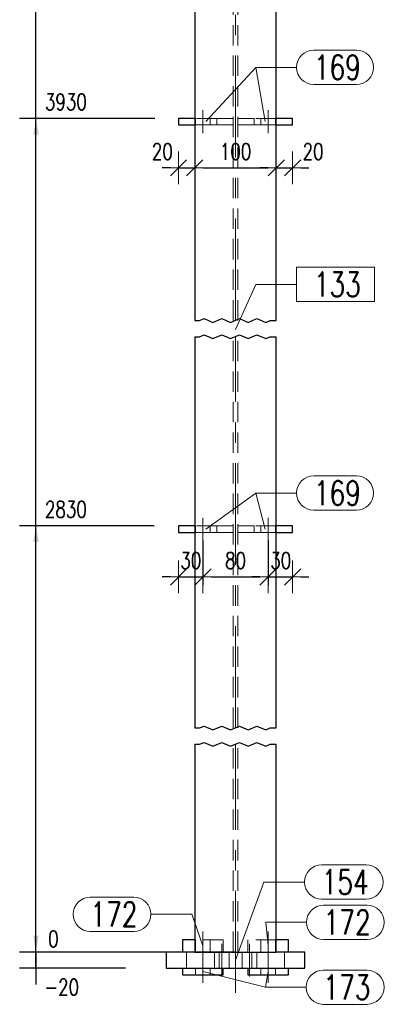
# Model space of a CAD drawing. Header units: millimetres. Extents: x -174 to 432, y 15234 to 15730.
# Tile 3 of 24: x -61 to -16, y 15361 to 15482. Entities that reach past the tile are written whole.
import ezdxf

# ---------------------------------------------------------------- set-up
doc = ezdxf.new("R2010")
doc.units = ezdxf.units.MM
doc.header["$LTSCALE"] = 10
doc.linetypes.add('HIDDEN', pattern=[0.375, 0.25, -0.125])
doc.linetypes.add('MITTE', pattern=[2, 1.25, -0.25, 0.25, -0.25])
doc.layers.get('Defpoints').update_dxf_attribs({"color": 1})
for name, color, linetype, lineweight in [('PS_DIM', 4, 'Continuous', 13), ('PS_Hidden', 2, 'HIDDEN', 9), ('PS_Mid', 5, 'MITTE', 15), ('PS_Pos', 1, 'Continuous', 15), ('PS_Shape', 161, 'Continuous', 30), ('PS_SOLID', 7, 'Continuous', 30)]:
    doc.layers.add(name, color=color, linetype=linetype, lineweight=lineweight)
doc.styles.add('simplex', font='simplex.shx', dxfattribs={"width": 0.75})
doc.dimstyles.new('1_10_GŁ_DS1-LS10', dxfattribs={"dimtxt": 2, "dimasz": 2, "dimexe": 2, "dimexo": 5, "dimgap": 1, "dimtad": 1, "dimjust": 4, "dimdec": 0, "dimlfac": 10, "dimtxsty": 'simplex', "dimblk1": 'NONE', "dimsah": 1, "dimcen": 2, "dimclrd": 256, "dimclre": 256, "dimclrt": 3, "dimadec": 1, "dimazin": 0, "dimtfac": 1, "dimtdec": 0, "dimtmove": 2, "dimatfit": 3, "dimfxl": 1, "dimarcsym": 0})
doc.dimstyles.new('1_10_PRZ', dxfattribs={"dimtxt": 2, "dimasz": 1, "dimexe": 2, "dimexo": 5, "dimgap": 1, "dimtad": 1, "dimdec": 0, "dimlfac": 10, "dimtxsty": 'simplex', "dimblk": 'dimznak', "dimcen": 2, "dimse1": 1, "dimse2": 1, "dimclrt": 3, "dimadec": 1, "dimazin": 0, "dimtfac": 1, "dimtdec": 0, "dimtix": 1, "dimtmove": 2, "dimatfit": 3, "dimldrblk": 'dim-grot', "dimfxl": 1, "dimarcsym": 0})
doc.dimstyles.new('1_10_SC', dxfattribs={"dimtxt": 2, "dimasz": 1, "dimexe": 1, "dimexo": 1, "dimgap": 1, "dimtad": 1, "dimdec": 0, "dimlfac": 10, "dimtxsty": 'simplex', "dimblk": 'dimznak', "dimcen": 2, "dimclrd": 256, "dimclre": 256, "dimclrt": 3, "dimadec": 1, "dimazin": 0, "dimtfac": 1, "dimtdec": 0, "dimtix": 1, "dimtmove": 2, "dimatfit": 3, "dimldrblk": 'dim-grot', "dimfxl": 1, "dimarcsym": 0})

# ---------------------------------------------------------------- blocks, each defined once
blk = doc.blocks.new('*D19')
at = {"layer": 'Defpoints', "color": 0, "transparency": 16777216}
for p in [(-58.72, 15367.13), (-29.22, 15367.13), (-42.72, 15365.13)]:
    blk.add_point(p, dxfattribs=at)
at = {"layer": 'PS_DIM', "lineweight": -2, "transparency": 16777216}
for p, q in [((-58.72, 15369.13), (-58.72, 15371.13)), ((-34.22, 15367.13), (-60.72, 15367.13)), ((-58.72, 15365.13), (-58.72, 15367.13)), ((-47.72, 15365.13), (-60.72, 15365.13)), ((-58.72, 15365.13), (-58.72, 15363.13))]:
    blk.add_line(p, q, dxfattribs=at)
at = {"layer": 'PS_DIM', "transparency": 16777216}
blk.add_solid([(-59.05, 15369.13), (-58.38, 15369.13), (-58.72, 15367.13)], dxfattribs=at)
at = {"layer": 'PS_DIM', "color": 3, "transparency": 16777216, "insert": (-55.55, 15362.82), "char_height": 2, "attachment_point": 5, "rotation": 0.0573, "style": 'simplex'}
blk.add_mtext('-20', dxfattribs=at)
blk = doc.blocks.new('_None')
blk = doc.blocks.new('*D20')
at = {"layer": 'Defpoints', "color": 0, "transparency": 16777216}
for p in [(-58.72, 15419.43), (-39.22, 15419.43), (-29.22, 15367.13)]:
    blk.add_point(p, dxfattribs=at)
at = {"layer": 'PS_DIM', "lineweight": -2, "transparency": 16777216}
for p, q in [((-44.22, 15419.43), (-60.72, 15419.43)), ((-58.72, 15367.13), (-58.72, 15417.43)), ((-34.22, 15367.13), (-60.72, 15367.13))]:
    blk.add_line(p, q, dxfattribs=at)
at = {"layer": 'PS_DIM', "transparency": 16777216}
blk.add_solid([(-59.05, 15417.43), (-58.38, 15417.43), (-58.72, 15419.43)], dxfattribs=at)
at = {"layer": 'PS_DIM', "color": 3, "transparency": 16777216, "insert": (-55.05, 15421.45), "char_height": 2, "attachment_point": 5, "rotation": 0.0573, "style": 'simplex'}
blk.add_mtext('2830', dxfattribs=at)
blk = doc.blocks.new('*D21')
at = {"layer": 'Defpoints', "color": 0, "transparency": 16777216}
for p in [(-58.72, 15469.43), (-39.12, 15469.43), (-29.22, 15367.13)]:
    blk.add_point(p, dxfattribs=at)
at = {"layer": 'PS_DIM', "lineweight": -2, "transparency": 16777216}
for p, q in [((-44.12, 15469.43), (-60.72, 15469.43)), ((-58.72, 15367.13), (-58.72, 15467.43)), ((-34.22, 15367.13), (-60.72, 15367.13))]:
    blk.add_line(p, q, dxfattribs=at)
at = {"layer": 'PS_DIM', "transparency": 16777216}
blk.add_solid([(-59.05, 15467.43), (-58.38, 15467.43), (-58.72, 15469.43)], dxfattribs=at)
at = {"layer": 'PS_DIM', "color": 3, "transparency": 16777216, "insert": (-55.05, 15471.45), "char_height": 2, "attachment_point": 5, "rotation": 0.0573, "style": 'simplex'}
blk.add_mtext('3930', dxfattribs=at)
blk = doc.blocks.new('*D22')
at = {"layer": 'Defpoints', "color": 0, "transparency": 16777216}
for p in [(-58.72, 15521.31), (-27.38, 15521.31), (-29.22, 15367.13)]:
    blk.add_point(p, dxfattribs=at)
at = {"layer": 'PS_DIM', "lineweight": -2, "transparency": 16777216}
for p, q in [((-32.38, 15521.31), (-60.72, 15521.31)), ((-58.72, 15367.13), (-58.72, 15519.31)), ((-34.22, 15367.13), (-60.72, 15367.13))]:
    blk.add_line(p, q, dxfattribs=at)
at = {"layer": 'PS_DIM', "transparency": 16777216}
blk.add_solid([(-59.05, 15519.31), (-58.38, 15519.31), (-58.72, 15521.31)], dxfattribs=at)
at = {"layer": 'PS_DIM', "color": 3, "transparency": 16777216, "insert": (-55.02, 15523.33), "char_height": 2, "attachment_point": 5, "rotation": 0.0573, "style": 'simplex'}
blk.add_mtext('6454', dxfattribs=at)
blk = doc.blocks.new('*D23')
at = {"layer": 'Defpoints', "color": 0, "transparency": 16777216}
for p in [(-58.72, 15367.13), (-29.22, 15367.13), (-29.22, 15367.13)]:
    blk.add_point(p, dxfattribs=at)
at = {"layer": 'PS_DIM', "lineweight": -2, "transparency": 16777216}
for p, q in [((-58.72, 15369.13), (-58.72, 15371.13)), ((-34.22, 15367.13), (-60.72, 15367.13)), ((-34.22, 15367.13), (-60.72, 15367.13)), ((-58.72, 15367.13), (-58.72, 15365.13)), ((-58.72, 15367.13), (-58.72, 15367.13))]:
    blk.add_line(p, q, dxfattribs=at)
at = {"layer": 'PS_DIM', "transparency": 16777216}
blk.add_solid([(-59.05, 15369.13), (-58.38, 15369.13), (-58.72, 15367.13)], dxfattribs=at)
at = {"layer": 'PS_DIM', "color": 3, "transparency": 16777216, "insert": (-56.58, 15368.74), "char_height": 2, "attachment_point": 5, "rotation": 0.0573, "style": 'simplex'}
blk.add_mtext('0', dxfattribs=at)
blk = doc.blocks.new('*D24')
at = {"layer": 'Defpoints', "color": 0, "transparency": 16777216}
for p in [(-58.72, 15519.91), (-29.22, 15519.91), (-29.22, 15367.13)]:
    blk.add_point(p, dxfattribs=at)
at = {"layer": 'PS_DIM', "lineweight": -2, "transparency": 16777216}
for p, q in [((-34.22, 15519.91), (-60.72, 15519.91)), ((-58.72, 15367.13), (-58.72, 15517.91)), ((-34.22, 15367.13), (-60.72, 15367.13))]:
    blk.add_line(p, q, dxfattribs=at)
at = {"layer": 'PS_DIM', "transparency": 16777216}
blk.add_solid([(-59.05, 15517.91), (-58.38, 15517.91), (-58.72, 15519.91)], dxfattribs=at)
at = {"layer": 'PS_DIM', "color": 3, "transparency": 16777216, "insert": (-55.05, 15518.28), "char_height": 2, "attachment_point": 5, "rotation": 0.0573, "style": 'simplex'}
blk.add_mtext('6440', dxfattribs=at)
blk = doc.blocks.new('dimznak')
at = {"color": 0}
for points in [[(0, 2), (0, -2)], [(-2, 0), (2, 0)]]:
    blk.add_lwpolyline(points, dxfattribs=at)
at = {"color": 2}
blk.add_lwpolyline([(1, 1), (-1, -1)], dxfattribs=at)
blk = doc.blocks.new('*D25')
at = {"layer": 'Defpoints', "color": 0, "transparency": 16777216}
for p in [(-41.22, 15468.63), (-39.22, 15468.63), (-39.22, 15463.36)]:
    blk.add_point(p, dxfattribs=at)
at = {"layer": 'PS_DIM', "color": 0, "lineweight": -2, "transparency": 16777216}
for p, q in [((-42.22, 15463.36), (-43.22, 15463.36)), ((-41.22, 15463.36), (-39.22, 15463.36)), ((-38.22, 15463.36), (-37.22, 15463.36))]:
    blk.add_line(p, q, dxfattribs=at)
blk.add_blockref('dimznak', (-41.22, 15463.36), dxfattribs=at)
at = {"layer": 'PS_DIM', "color": 0, "lineweight": -2, "transparency": 16777216, "rotation": 180}
blk.add_blockref('dimznak', (-39.22, 15463.36), dxfattribs=at)
at = {"layer": 'PS_DIM', "color": 3, "transparency": 16777216, "insert": (-43.21, 15465.36), "char_height": 2, "attachment_point": 5, "style": 'simplex'}
blk.add_mtext('20', dxfattribs=at)
blk = doc.blocks.new('dim-grot')
blk.add_hatch(color=256).paths.add_polyline_path([(0, 0), (-2, 0.5), (-2, -0.5)])
blk.add_lwpolyline([(0, 0), (-2, 0.5), (-2, -0.5), (0, 0)])
blk = doc.blocks.new('*D26')
at = {"layer": 'Defpoints', "color": 0, "transparency": 16777216}
for p in [(-39.22, 15468.63), (-29.22, 15463.36), (-29.22, 15463.36)]:
    blk.add_point(p, dxfattribs=at)
at = {"layer": 'PS_DIM', "color": 0, "lineweight": -2, "transparency": 16777216}
blk.add_line((-38.22, 15463.36), (-30.22, 15463.36), dxfattribs=at)
at = {"layer": 'PS_DIM', "color": 0, "lineweight": -2, "transparency": 16777216, "rotation": 180}
blk.add_blockref('dimznak', (-39.22, 15463.36), dxfattribs=at)
at = {"layer": 'PS_DIM', "color": 0, "lineweight": -2, "transparency": 16777216}
blk.add_blockref('dimznak', (-29.22, 15463.36), dxfattribs=at)
at = {"layer": 'PS_DIM', "color": 3, "transparency": 16777216, "insert": (-34.22, 15465.36), "char_height": 2, "attachment_point": 5, "style": 'simplex'}
blk.add_mtext('100', dxfattribs=at)
blk = doc.blocks.new('*D27')
at = {"layer": 'Defpoints', "color": 0, "transparency": 16777216}
for p in [(-27.22, 15468.63), (-29.22, 15463.36), (-27.22, 15463.36)]:
    blk.add_point(p, dxfattribs=at)
at = {"layer": 'PS_DIM', "color": 0, "lineweight": -2, "transparency": 16777216}
for p, q in [((-30.22, 15463.36), (-31.22, 15463.36)), ((-29.22, 15463.36), (-27.22, 15463.36)), ((-26.22, 15463.36), (-25.22, 15463.36))]:
    blk.add_line(p, q, dxfattribs=at)
blk.add_blockref('dimznak', (-29.22, 15463.36), dxfattribs=at)
at = {"layer": 'PS_DIM', "color": 0, "lineweight": -2, "transparency": 16777216, "rotation": 180}
blk.add_blockref('dimznak', (-27.22, 15463.36), dxfattribs=at)
at = {"layer": 'PS_DIM', "color": 3, "transparency": 16777216, "insert": (-24.7, 15465.36), "char_height": 2, "attachment_point": 5, "style": 'simplex'}
blk.add_mtext('20', dxfattribs=at)
blk = doc.blocks.new('*D28')
at = {"layer": 'Defpoints', "color": 0, "transparency": 16777216}
for p in [(-41.22, 15418.63), (-38.22, 15418.63), (-38.22, 15413.16)]:
    blk.add_point(p, dxfattribs=at)
at = {"layer": 'PS_DIM', "color": 0, "lineweight": -2, "transparency": 16777216}
for p, q in [((-42.22, 15413.16), (-43.22, 15413.16)), ((-41.22, 15413.16), (-38.22, 15413.16)), ((-37.22, 15413.16), (-36.22, 15413.16))]:
    blk.add_line(p, q, dxfattribs=at)
blk.add_blockref('dimznak', (-41.22, 15413.16), dxfattribs=at)
at = {"layer": 'PS_DIM', "color": 0, "lineweight": -2, "transparency": 16777216, "rotation": 180}
blk.add_blockref('dimznak', (-38.22, 15413.16), dxfattribs=at)
at = {"layer": 'PS_DIM', "color": 3, "transparency": 16777216, "insert": (-39.71, 15415.16), "char_height": 2, "attachment_point": 5, "style": 'simplex'}
blk.add_mtext('30', dxfattribs=at)
blk = doc.blocks.new('*D29')
at = {"layer": 'Defpoints', "color": 0, "transparency": 16777216}
for p in [(-38.22, 15418.63), (-30.22, 15418.63), (-30.22, 15413.16)]:
    blk.add_point(p, dxfattribs=at)
at = {"layer": 'PS_DIM', "lineweight": -2, "transparency": 16777216}
for p, q in [((-38.22, 15417.63), (-38.22, 15412.16)), ((-30.22, 15417.63), (-30.22, 15412.16)), ((-37.22, 15413.16), (-31.22, 15413.16))]:
    blk.add_line(p, q, dxfattribs=at)
at = {"layer": 'PS_DIM', "lineweight": -2, "transparency": 16777216, "rotation": 180}
blk.add_blockref('dimznak', (-38.22, 15413.16), dxfattribs=at)
at = {"layer": 'PS_DIM', "lineweight": -2, "transparency": 16777216}
blk.add_blockref('dimznak', (-30.22, 15413.16), dxfattribs=at)
at = {"layer": 'PS_DIM', "color": 3, "transparency": 16777216, "insert": (-34.22, 15415.16), "char_height": 2, "attachment_point": 5, "style": 'simplex'}
blk.add_mtext('80', dxfattribs=at)
blk = doc.blocks.new('*D30')
at = {"layer": 'Defpoints', "color": 0, "transparency": 16777216}
for p in [(-30.22, 15418.63), (-27.22, 15418.63), (-27.22, 15413.16)]:
    blk.add_point(p, dxfattribs=at)
at = {"layer": 'PS_DIM', "color": 0, "lineweight": -2, "transparency": 16777216}
for p, q in [((-31.22, 15413.16), (-32.22, 15413.16)), ((-30.22, 15413.16), (-27.22, 15413.16)), ((-26.22, 15413.16), (-25.22, 15413.16))]:
    blk.add_line(p, q, dxfattribs=at)
blk.add_blockref('dimznak', (-30.22, 15413.16), dxfattribs=at)
at = {"layer": 'PS_DIM', "color": 0, "lineweight": -2, "transparency": 16777216, "rotation": 180}
blk.add_blockref('dimznak', (-27.22, 15413.16), dxfattribs=at)
at = {"layer": 'PS_DIM', "color": 3, "transparency": 16777216, "insert": (-28.67, 15415.16), "char_height": 2, "attachment_point": 5, "style": 'simplex'}
blk.add_mtext('30', dxfattribs=at)
blk = doc.blocks.new('*X220')
at = {"color": 1}
for p, q in [((-39.22, 15444.63), (-38.63, 15444.63)), ((-38.63, 15444.63), (-38.09, 15444.86)), ((-38.09, 15444.86), (-37, 15444.4)), ((-37, 15444.4), (-35.92, 15444.86)), ((-35.92, 15444.86), (-34.84, 15444.4)), ((-34.84, 15444.4), (-33.75, 15444.86)), ((-33.75, 15444.86), (-32.67, 15444.4)), ((-32.67, 15444.4), (-31.59, 15444.86)), ((-31.59, 15444.86), (-30.5, 15444.4)), ((-30.5, 15444.4), (-29.96, 15444.63)), ((-29.96, 15444.63), (-29.22, 15444.63)), ((-39.22, 15442.63), (-38.63, 15442.63)), ((-38.63, 15442.63), (-38.09, 15442.86)), ((-38.09, 15442.86), (-37, 15442.4)), ((-37, 15442.4), (-35.92, 15442.86)), ((-35.92, 15442.86), (-34.84, 15442.4)), ((-34.84, 15442.4), (-33.75, 15442.86)), ((-33.75, 15442.86), (-32.67, 15442.4)), ((-32.67, 15442.4), (-31.59, 15442.86)), ((-31.59, 15442.86), (-30.5, 15442.4)), ((-30.5, 15442.4), (-29.96, 15442.63)), ((-29.96, 15442.63), (-29.22, 15442.63)), ((-39.22, 15394.63), (-38.63, 15394.63)), ((-38.63, 15394.63), (-38.09, 15394.86)), ((-38.09, 15394.86), (-37, 15394.4)), ((-37, 15394.4), (-35.92, 15394.86)), ((-35.92, 15394.86), (-34.84, 15394.4)), ((-34.84, 15394.4), (-33.75, 15394.86)), ((-33.75, 15394.86), (-32.67, 15394.4)), ((-32.67, 15394.4), (-31.59, 15394.86)), ((-31.59, 15394.86), (-30.5, 15394.4)), ((-30.5, 15394.4), (-29.96, 15394.63)), ((-29.96, 15394.63), (-29.22, 15394.63)), ((-39.22, 15392.63), (-38.63, 15392.63)), ((-38.63, 15392.63), (-38.09, 15392.86)), ((-38.09, 15392.86), (-37, 15392.4)), ((-37, 15392.4), (-35.92, 15392.86)), ((-35.92, 15392.86), (-34.84, 15392.4)), ((-34.84, 15392.4), (-33.75, 15392.86)), ((-33.75, 15392.86), (-32.67, 15392.4)), ((-32.67, 15392.4), (-31.59, 15392.86)), ((-31.59, 15392.86), (-30.5, 15392.4)), ((-30.5, 15392.4), (-29.96, 15392.63)), ((-29.96, 15392.63), (-29.22, 15392.63))]:
    blk.add_line(p, q, dxfattribs=at)
at = {"layer": 'PS_Hidden', "color": 2, "linetype": 'HIDDEN'}
for p, q in [((-39.22, 15492.63), (-39.22, 15469.43)), ((-34.5, 15444.63), (-34.5, 15492.63)), ((-33.94, 15444.63), (-33.94, 15492.63)), ((-39.22, 15469.43), (-39.22, 15468.63)), ((-36.52, 15469.43), (-39.22, 15469.43)), ((-39.12, 15469.43), (-39.12, 15468.63)), ((-37.32, 15468.63), (-37.32, 15469.43)), ((-36.48, 15469.43), (-36.52, 15469.43)), ((-36.52, 15469.43), (-36.52, 15468.63)), ((-36.37, 15469.43), (-36.48, 15469.43)), ((-36.18, 15469.43), (-36.37, 15469.43)), ((-35.93, 15469.43), (-36.18, 15469.43)), ((-35.63, 15469.43), (-35.93, 15469.43)), ((-35.28, 15469.43), (-35.63, 15469.43)), ((-34.91, 15469.43), (-35.28, 15469.43)), ((-34.52, 15469.43), (-34.91, 15469.43)), ((-34.52, 15468.63), (-34.52, 15469.43)), ((-33.53, 15469.43), (-33.92, 15469.43)), ((-33.92, 15469.43), (-33.92, 15468.63)), ((-33.15, 15469.43), (-33.53, 15469.43)), ((-32.81, 15469.43), (-33.15, 15469.43)), ((-32.5, 15469.43), (-32.81, 15469.43)), ((-32.25, 15469.43), (-32.5, 15469.43)), ((-32.07, 15469.43), (-32.25, 15469.43)), ((-31.96, 15469.43), (-32.07, 15469.43)), ((-31.92, 15469.43), (-31.96, 15469.43)), ((-31.92, 15468.63), (-31.92, 15469.43)), ((-29.22, 15469.43), (-31.92, 15469.43)), ((-31.12, 15469.43), (-31.12, 15468.63)), ((-29.32, 15468.63), (-29.32, 15469.43)), ((-39.22, 15468.63), (-38.22, 15468.63)), ((-39.22, 15468.63), (-39.22, 15444.63)), ((-38.22, 15468.63), (-36.52, 15468.63)), ((-36.52, 15468.63), (-36.48, 15468.63)), ((-36.48, 15468.63), (-36.37, 15468.63)), ((-36.37, 15468.63), (-36.18, 15468.63)), ((-36.18, 15468.63), (-35.93, 15468.63)), ((-35.93, 15468.63), (-35.63, 15468.63)), ((-35.63, 15468.63), (-35.28, 15468.63)), ((-35.28, 15468.63), (-34.91, 15468.63)), ((-34.91, 15468.63), (-34.52, 15468.63)), ((-33.92, 15468.63), (-33.53, 15468.63)), ((-33.53, 15468.63), (-33.15, 15468.63)), ((-33.15, 15468.63), (-32.81, 15468.63)), ((-32.81, 15468.63), (-32.5, 15468.63)), ((-32.5, 15468.63), (-32.25, 15468.63)), ((-32.25, 15468.63), (-32.07, 15468.63)), ((-32.07, 15468.63), (-31.96, 15468.63)), ((-31.96, 15468.63), (-31.92, 15468.63)), ((-31.92, 15468.63), (-30.22, 15468.63)), ((-30.22, 15468.63), (-29.22, 15468.63)), ((-39.22, 15442.63), (-39.22, 15419.43)), ((-34.5, 15394.63), (-34.5, 15442.63)), ((-33.94, 15394.63), (-33.94, 15442.63)), ((-39.22, 15419.43), (-39.22, 15418.63)), ((-36.52, 15419.43), (-39.22, 15419.43)), ((-39.22, 15418.63), (-38.22, 15418.63)), ((-39.12, 15419.43), (-39.12, 15418.63)), ((-38.22, 15418.63), (-36.52, 15418.63)), ((-37.32, 15418.63), (-37.32, 15419.43)), ((-36.48, 15419.43), (-36.52, 15419.43)), ((-36.52, 15419.43), (-36.52, 15418.63)), ((-36.52, 15418.63), (-36.48, 15418.63)), ((-36.37, 15419.43), (-36.48, 15419.43)), ((-36.48, 15418.63), (-36.37, 15418.63)), ((-36.18, 15419.43), (-36.37, 15419.43)), ((-36.37, 15418.63), (-36.18, 15418.63)), ((-35.93, 15419.43), (-36.18, 15419.43)), ((-36.18, 15418.63), (-35.93, 15418.63)), ((-35.63, 15419.43), (-35.93, 15419.43)), ((-35.93, 15418.63), (-35.63, 15418.63)), ((-35.28, 15419.43), (-35.63, 15419.43)), ((-35.63, 15418.63), (-35.28, 15418.63)), ((-34.91, 15419.43), (-35.28, 15419.43)), ((-35.28, 15418.63), (-34.91, 15418.63)), ((-34.52, 15419.43), (-34.91, 15419.43)), ((-34.91, 15418.63), (-34.52, 15418.63)), ((-34.52, 15418.63), (-34.52, 15419.43)), ((-33.53, 15419.43), (-33.92, 15419.43)), ((-33.92, 15419.43), (-33.92, 15418.63)), ((-33.92, 15418.63), (-33.53, 15418.63)), ((-33.15, 15419.43), (-33.53, 15419.43)), ((-33.53, 15418.63), (-33.15, 15418.63)), ((-32.81, 15419.43), (-33.15, 15419.43)), ((-33.15, 15418.63), (-32.81, 15418.63)), ((-32.5, 15419.43), (-32.81, 15419.43)), ((-32.81, 15418.63), (-32.5, 15418.63)), ((-32.25, 15419.43), (-32.5, 15419.43)), ((-32.5, 15418.63), (-32.25, 15418.63)), ((-32.07, 15419.43), (-32.25, 15419.43)), ((-32.25, 15418.63), (-32.07, 15418.63)), ((-31.96, 15419.43), (-32.07, 15419.43)), ((-32.07, 15418.63), (-31.96, 15418.63)), ((-31.92, 15419.43), (-31.96, 15419.43)), ((-31.96, 15418.63), (-31.92, 15418.63)), ((-31.92, 15418.63), (-31.92, 15419.43)), ((-29.22, 15419.43), (-31.92, 15419.43)), ((-31.92, 15418.63), (-30.22, 15418.63)), ((-31.12, 15419.43), (-31.12, 15418.63)), ((-30.22, 15418.63), (-29.22, 15418.63)), ((-29.32, 15418.63), (-29.32, 15419.43)), ((-34.5, 15367.13), (-34.5, 15392.63)), ((-33.94, 15367.13), (-33.94, 15392.63)), ((-40.72, 15367.13), (-40.72, 15368.63)), ((-40.72, 15368.63), (-39.22, 15368.63)), ((-35.72, 15368.63), (-39.22, 15368.63)), ((-39.12, 15368.63), (-39.12, 15367.13)), ((-37.32, 15367.13), (-37.32, 15368.63)), ((-35.72, 15367.13), (-35.72, 15368.63)), ((-32.72, 15367.13), (-32.72, 15368.63)), ((-32.72, 15367.13), (-32.72, 15368.63)), ((-32.72, 15368.63), (-32.72, 15367.13)), ((-29.22, 15368.63), (-32.72, 15368.63)), ((-32.72, 15368.63), (-32.72, 15367.13)), ((-31.12, 15368.63), (-31.12, 15367.13)), ((-29.32, 15367.13), (-29.32, 15368.63)), ((-42.72, 15367.13), (-42.72, 15365.13)), ((-40.22, 15367.13), (-40.72, 15367.13)), ((-40.22, 15365.13), (-40.22, 15367.13)), ((-40.22, 15367.13), (-39.95, 15367.13)), ((-39.95, 15367.13), (-39.22, 15367.13)), ((-36.82, 15367.13), (-36.82, 15365.13)), ((-36.22, 15365.13), (-36.22, 15367.13)), ((-35.02, 15365.13), (-35.02, 15367.13)), ((-33.42, 15367.13), (-33.42, 15365.13)), ((-32.22, 15367.13), (-32.22, 15365.13)), ((-31.62, 15365.13), (-31.62, 15367.13)), ((-28.22, 15365.13), (-28.22, 15367.13)), ((-40.72, 15364.33), (-40.72, 15365.13)), ((-40.72, 15365.13), (-40.72, 15364.33)), ((-39.12, 15364.33), (-40.72, 15364.33)), ((-40.72, 15364.33), (-39.12, 15364.33)), ((-39.12, 15364.33), (-39.12, 15365.13)), ((-39, 15364.33), (-39.12, 15364.33)), ((-38.67, 15364.33), (-39, 15364.33)), ((-38.22, 15364.33), (-38.67, 15364.33)), ((-37.32, 15364.33), (-37.32, 15365.13)), ((-32.72, 15364.33), (-32.72, 15365.13)), ((-32.72, 15364.33), (-31.12, 15364.33)), ((-31.62, 15365.13), (-32.52, 15365.13)), ((-31.12, 15364.33), (-31.12, 15365.13)), ((-31, 15364.33), (-31.12, 15364.33)), ((-30.67, 15364.33), (-31, 15364.33)), ((-30.22, 15364.33), (-30.67, 15364.33)), ((-29.32, 15364.33), (-29.32, 15365.13))]:
    blk.add_line(p, q, dxfattribs=at)
at = {"layer": 'PS_Mid', "color": 5, "linetype": 'MITTE'}
for p, q in [((-34.22, 15444.63), (-34.22, 15492.63)), ((-38.22, 15467.63), (-38.22, 15470.43)), ((-38.22, 15467.63), (-38.22, 15470.43)), ((-30.22, 15467.63), (-30.22, 15470.43)), ((-30.22, 15467.63), (-30.22, 15470.43)), ((-34.22, 15394.63), (-34.22, 15442.63)), ((-38.22, 15417.63), (-38.22, 15420.43)), ((-38.22, 15417.63), (-38.22, 15420.43)), ((-30.22, 15417.63), (-30.22, 15420.43)), ((-30.22, 15417.63), (-30.22, 15420.43)), ((-34.22, 15362.13), (-34.22, 15392.63)), ((-38.22, 15366.13), (-38.22, 15369.63)), ((-38.22, 15366.13), (-38.22, 15369.63)), ((-30.22, 15366.13), (-30.22, 15369.63)), ((-30.22, 15366.13), (-30.22, 15369.63)), ((-38.22, 15368.13), (-38.22, 15364.13)), ((-38.22, 15368.13), (-38.22, 15364.13)), ((-35.92, 15368.13), (-35.92, 15364.13)), ((-35.92, 15368.13), (-35.92, 15364.13)), ((-32.52, 15368.13), (-32.52, 15364.13)), ((-32.52, 15368.13), (-32.52, 15364.13)), ((-30.22, 15368.13), (-30.22, 15364.13)), ((-30.22, 15368.13), (-30.22, 15364.13)), ((-38.22, 15363.33), (-38.22, 15366.13)), ((-38.22, 15363.33), (-38.22, 15366.13)), ((-30.22, 15363.33), (-30.22, 15366.13)), ((-30.22, 15363.33), (-30.22, 15366.13))]:
    blk.add_line(p, q, dxfattribs=at)
at = {"layer": 'PS_SOLID', "color": 7, "linetype": 'Continuous'}
for p, q in [((-39.22, 15492.63), (-39.22, 15444.63)), ((-29.22, 15444.63), (-29.22, 15492.63)), ((-39.22, 15469.43), (-41.22, 15469.43)), ((-41.22, 15469.43), (-41.22, 15468.63)), ((-27.22, 15469.43), (-29.22, 15469.43)), ((-27.22, 15468.63), (-27.22, 15469.43)), ((-41.22, 15468.63), (-39.22, 15468.63)), ((-29.22, 15468.63), (-27.22, 15468.63)), ((-39.22, 15442.63), (-39.22, 15394.63)), ((-29.22, 15394.63), (-29.22, 15442.63)), ((-39.22, 15419.43), (-41.22, 15419.43)), ((-41.22, 15419.43), (-41.22, 15418.63)), ((-41.22, 15418.63), (-39.22, 15418.63)), ((-27.22, 15419.43), (-29.22, 15419.43)), ((-29.22, 15418.63), (-27.22, 15418.63)), ((-27.22, 15418.63), (-27.22, 15419.43)), ((-39.22, 15392.63), (-39.22, 15367.13)), ((-29.22, 15367.13), (-29.22, 15392.63)), ((-39.22, 15368.63), (-40.72, 15368.63)), ((-40.72, 15368.63), (-40.72, 15367.13)), ((-27.72, 15368.63), (-29.22, 15368.63)), ((-27.72, 15367.13), (-27.72, 15368.63)), ((-42.72, 15367.13), (-42.72, 15365.13)), ((-39.22, 15367.13), (-42.72, 15367.13)), ((-39.22, 15367.13), (-29.22, 15367.13)), ((-25.72, 15367.13), (-29.22, 15367.13)), ((-25.72, 15365.13), (-25.72, 15367.13)), ((-42.72, 15365.13), (-38.22, 15365.13)), ((-40.72, 15365.13), (-40.72, 15364.33)), ((-40.72, 15364.33), (-38.22, 15364.33)), ((-38.22, 15365.13), (-35.92, 15365.13)), ((-38.22, 15364.33), (-35.72, 15364.33)), ((-35.92, 15365.13), (-32.52, 15365.13)), ((-35.72, 15364.33), (-35.72, 15365.13)), ((-32.72, 15365.13), (-32.72, 15364.33)), ((-32.72, 15364.33), (-30.22, 15364.33)), ((-32.52, 15365.13), (-30.22, 15365.13)), ((-30.22, 15365.13), (-25.72, 15365.13)), ((-30.22, 15364.33), (-27.72, 15364.33)), ((-27.72, 15364.33), (-27.72, 15365.13))]:
    blk.add_line(p, q, dxfattribs=at)
blk = doc.blocks.new('*X221')
at = {"color": 1}
for p, q in [((-17.16, 15451.16), (-26.72, 15451.16)), ((-26.72, 15451.16), (-26.72, 15446.96)), ((-17.16, 15446.96), (-17.16, 15451.16)), ((-34.22, 15443.52), (-31.72, 15449.06)), ((-31.72, 15449.06), (-26.72, 15449.06)), ((-26.72, 15446.96), (-17.16, 15446.96))]:
    blk.add_line(p, q, dxfattribs=at)
at = {"color": 2, "style": 'simplex', "width": 0.75}
blk.add_text('133', height=3, dxfattribs=at).set_placement((-24.62, 15447.56))
blk = doc.blocks.new('*X222')
at = {"color": 1}
for p, q in [((-24.62, 15425.55), (-19.37, 15425.55)), ((-37.87, 15419.03), (-31.72, 15423.45)), ((-31.72, 15423.45), (-26.72, 15423.45)), ((-24.62, 15421.35), (-19.37, 15421.35))]:
    blk.add_line(p, q, dxfattribs=at)
for centre, start, end in [((-24.62, 15423.45), 90, 270), ((-19.37, 15423.45), 270, 90)]:
    blk.add_arc(centre, 2.1, start, end, dxfattribs=at)
at = {"color": 2, "style": 'simplex', "width": 0.75}
blk.add_text('169', height=3, dxfattribs=at).set_placement((-24.62, 15421.95))
blk = doc.blocks.new('*X223')
at = {"color": 1}
for p, q in [((-24.62, 15425.55), (-19.37, 15425.55)), ((-30.57, 15419.03), (-31.72, 15423.45)), ((-31.72, 15423.45), (-26.72, 15423.45)), ((-24.62, 15421.35), (-19.37, 15421.35))]:
    blk.add_line(p, q, dxfattribs=at)
for centre, start, end in [((-24.62, 15423.45), 90, 270), ((-19.37, 15423.45), 270, 90)]:
    blk.add_arc(centre, 2.1, start, end, dxfattribs=at)
at = {"color": 2, "style": 'simplex', "width": 0.75}
blk.add_text('169', height=3, dxfattribs=at).set_placement((-24.62, 15421.95))
blk = doc.blocks.new('*X224')
at = {"color": 1}
for p, q in [((-24.62, 15477.79), (-19.37, 15477.79)), ((-37.87, 15469.03), (-31.72, 15475.69)), ((-31.72, 15475.69), (-26.72, 15475.69)), ((-24.62, 15473.59), (-19.37, 15473.59))]:
    blk.add_line(p, q, dxfattribs=at)
for centre, start, end in [((-24.62, 15475.69), 90, 270), ((-19.37, 15475.69), 270, 90)]:
    blk.add_arc(centre, 2.1, start, end, dxfattribs=at)
at = {"color": 2, "style": 'simplex', "width": 0.75}
blk.add_text('169', height=3, dxfattribs=at).set_placement((-24.62, 15474.19))
blk = doc.blocks.new('*X225')
at = {"color": 1}
for p, q in [((-24.62, 15477.79), (-19.37, 15477.79)), ((-30.57, 15469.03), (-31.72, 15475.69)), ((-31.72, 15475.69), (-26.72, 15475.69)), ((-24.62, 15473.59), (-19.37, 15473.59))]:
    blk.add_line(p, q, dxfattribs=at)
for centre, start, end in [((-24.62, 15475.69), 90, 270), ((-19.37, 15475.69), 270, 90)]:
    blk.add_arc(centre, 2.1, start, end, dxfattribs=at)
at = {"color": 2, "style": 'simplex', "width": 0.75}
blk.add_text('169', height=3, dxfattribs=at).set_placement((-24.62, 15474.19))
blk = doc.blocks.new('*X226')
at = {"color": 1}
for p, q in [((-23.65, 15377.82), (-18.19, 15377.82)), ((-34.22, 15366.13), (-30.75, 15375.72)), ((-30.75, 15375.72), (-25.75, 15375.72)), ((-23.65, 15373.62), (-18.19, 15373.62))]:
    blk.add_line(p, q, dxfattribs=at)
for centre, start, end in [((-23.65, 15375.72), 90, 270), ((-18.19, 15375.72), 270, 90)]:
    blk.add_arc(centre, 2.1, start, end, dxfattribs=at)
at = {"color": 2, "style": 'simplex', "width": 0.75}
blk.add_text('154', height=3, dxfattribs=at).set_placement((-23.65, 15374.22))
blk = doc.blocks.new('*X227')
at = {"color": 1}
for p, q in [((-52.05, 15373.86), (-46.7, 15373.86)), ((-44.6, 15371.76), (-39.6, 15371.76)), ((-38.22, 15367.88), (-39.6, 15371.76)), ((-52.05, 15369.66), (-46.7, 15369.66))]:
    blk.add_line(p, q, dxfattribs=at)
for centre, start, end in [((-52.05, 15371.76), 90, 270), ((-46.7, 15371.76), 270, 90)]:
    blk.add_arc(centre, 2.1, start, end, dxfattribs=at)
at = {"color": 2, "style": 'simplex', "width": 0.75}
blk.add_text('172', height=3, dxfattribs=at).set_placement((-52.05, 15370.26))
blk = doc.blocks.new('*X228')
at = {"color": 1}
for p, q in [((-23.41, 15372.88), (-18.06, 15372.88)), ((-30.22, 15367.88), (-30.51, 15370.78)), ((-30.51, 15370.78), (-25.51, 15370.78)), ((-23.41, 15368.68), (-18.06, 15368.68))]:
    blk.add_line(p, q, dxfattribs=at)
for centre, start, end in [((-23.41, 15370.78), 90, 270), ((-18.06, 15370.78), 270, 90)]:
    blk.add_arc(centre, 2.1, start, end, dxfattribs=at)
at = {"color": 2, "style": 'simplex', "width": 0.75}
blk.add_text('172', height=3, dxfattribs=at).set_placement((-23.41, 15369.28))
blk = doc.blocks.new('*X229')
at = {"color": 1}
for p, q in [((-30.22, 15364.73), (-30.55, 15362.81)), ((-23.45, 15364.91), (-18.09, 15364.91)), ((-30.55, 15362.81), (-25.55, 15362.81)), ((-23.45, 15360.71), (-18.09, 15360.71))]:
    blk.add_line(p, q, dxfattribs=at)
for centre, start, end in [((-23.45, 15362.81), 90, 270), ((-18.09, 15362.81), 270, 90)]:
    blk.add_arc(centre, 2.1, start, end, dxfattribs=at)
at = {"color": 2, "style": 'simplex', "width": 0.75}
blk.add_text('173', height=3, dxfattribs=at).set_placement((-23.45, 15361.31))
blk = doc.blocks.new('*X230')
at = {"color": 1}
for p, q in [((-38.22, 15364.73), (-30.55, 15362.81)), ((-23.45, 15364.91), (-18.09, 15364.91)), ((-30.55, 15362.81), (-25.55, 15362.81)), ((-23.45, 15360.71), (-18.09, 15360.71))]:
    blk.add_line(p, q, dxfattribs=at)
for centre, start, end in [((-23.45, 15362.81), 90, 270), ((-18.09, 15362.81), 270, 90)]:
    blk.add_arc(centre, 2.1, start, end, dxfattribs=at)
at = {"color": 2, "style": 'simplex', "width": 0.75}
blk.add_text('173', height=3, dxfattribs=at).set_placement((-23.45, 15361.31))
blk = doc.blocks.new('*X231')
at = {"color": 1}
for p, q in [((-23.41, 15372.88), (-18.06, 15372.88)), ((-30.22, 15367.88), (-30.51, 15370.78)), ((-30.51, 15370.78), (-25.51, 15370.78)), ((-23.41, 15368.68), (-18.06, 15368.68))]:
    blk.add_line(p, q, dxfattribs=at)
for centre, start, end in [((-23.41, 15370.78), 90, 270), ((-18.06, 15370.78), 270, 90)]:
    blk.add_arc(centre, 2.1, start, end, dxfattribs=at)
at = {"color": 2, "style": 'simplex', "width": 0.75}
blk.add_text('172', height=3, dxfattribs=at).set_placement((-23.41, 15369.28))
blk = doc.blocks.new('*X232')
at = {"color": 1}
for p, q in [((-30.22, 15364.73), (-30.55, 15362.81)), ((-23.45, 15364.91), (-18.09, 15364.91)), ((-30.55, 15362.81), (-25.55, 15362.81)), ((-23.45, 15360.71), (-18.09, 15360.71))]:
    blk.add_line(p, q, dxfattribs=at)
for centre, start, end in [((-23.45, 15362.81), 90, 270), ((-18.09, 15362.81), 270, 90)]:
    blk.add_arc(centre, 2.1, start, end, dxfattribs=at)
at = {"color": 2, "style": 'simplex', "width": 0.75}
blk.add_text('173', height=3, dxfattribs=at).set_placement((-23.45, 15361.31))
blk = doc.blocks.new('*X233')
at = {"color": 1}
for p, q in [((-38.22, 15364.73), (-30.55, 15362.81)), ((-23.45, 15364.91), (-18.09, 15364.91)), ((-30.55, 15362.81), (-25.55, 15362.81)), ((-23.45, 15360.71), (-18.09, 15360.71))]:
    blk.add_line(p, q, dxfattribs=at)
for centre, start, end in [((-23.45, 15362.81), 90, 270), ((-18.09, 15362.81), 270, 90)]:
    blk.add_arc(centre, 2.1, start, end, dxfattribs=at)
at = {"color": 2, "style": 'simplex', "width": 0.75}
blk.add_text('173', height=3, dxfattribs=at).set_placement((-23.45, 15361.31))
blk = doc.blocks.new('*X234')
at = {"color": 1}
for p, q in [((-52.05, 15373.86), (-46.7, 15373.86)), ((-44.6, 15371.76), (-39.6, 15371.76)), ((-38.22, 15367.88), (-39.6, 15371.76)), ((-52.05, 15369.66), (-46.7, 15369.66))]:
    blk.add_line(p, q, dxfattribs=at)
for centre, start, end in [((-52.05, 15371.76), 90, 270), ((-46.7, 15371.76), 270, 90)]:
    blk.add_arc(centre, 2.1, start, end, dxfattribs=at)
at = {"color": 2, "style": 'simplex', "width": 0.75}
blk.add_text('172', height=3, dxfattribs=at).set_placement((-52.05, 15370.26))

msp = doc.modelspace()

# ---------------------------------------------------------------- block references
at = {"layer": 'PS_Pos'}
for name in ['*X224', '*X225', '*X221', '*X222', '*X223', '*X226', '*X227', '*X234', '*X228', '*X231', '*X230', '*X233', '*X229', '*X232']:
    msp.add_blockref(name, (0, 0), dxfattribs=at)
at = {"layer": 'PS_Shape', "color": 66}
msp.add_blockref('*X220', (0, 0), dxfattribs=at)

# ---------------------------------------------------------------- dimensions: what is measured, and where the dimension line sits
at = {"layer": 'PS_DIM'}
for base, p1, p2, text, picture, middle in [((-58.72, 15521.31), (-29.22, 15367.13), (-27.38, 15521.31), '6454', '*D22', (-55.02, 15523.33)), ((-58.72, 15519.91), (-29.22, 15367.13), (-29.22, 15519.91), '6440', '*D24', (-55.05, 15518.28)), ((-58.72, 15469.43), (-29.22, 15367.13), (-39.12, 15469.43), '3930', '*D21', (-55.05, 15471.45)), ((-58.72, 15419.43), (-29.22, 15367.13), (-39.22, 15419.43), '2830', '*D20', (-55.05, 15421.45)), ((-58.72, 15367.13), (-42.72, 15365.13), (-29.22, 15367.13), '-20', '*D19', (-55.55, 15362.82))]:
    dim = msp.add_linear_dim(base=base, p1=p1, p2=p2, angle=90, text=text, dimstyle='1_10_GŁ_DS1-LS10', dxfattribs=at)
    dim.commit()
    dim.dimension.update_dxf_attribs({"geometry": picture, "text_midpoint": middle, "dimtype": 128, "text_rotation": 0.0573})
for base, p1, p2, picture, middle in [((-39.22, 15463.36), (-41.22, 15468.63), (-39.22, 15468.63), '*D25', (-43.21, 15465.36)), ((-27.22, 15463.36), (-29.22, 15463.36), (-27.22, 15468.63), '*D27', (-24.7, 15465.36)), ((-38.22, 15413.16), (-41.22, 15418.63), (-38.22, 15418.63), '*D28', (-39.71, 15415.16)), ((-27.22, 15413.16), (-30.22, 15418.63), (-27.22, 15418.63), '*D30', (-28.67, 15415.16))]:
    dim = msp.add_linear_dim(base=base, p1=p1, p2=p2, dimstyle='1_10_PRZ', dxfattribs=at)
    dim.commit()
    dim.dimension.update_dxf_attribs({"geometry": picture, "text_midpoint": middle, "dimtype": 128})
for base, p1, p2, dimstyle, picture, middle in [((-29.22, 15463.36), (-39.22, 15468.63), (-29.22, 15463.36), '1_10_PRZ', '*D26', (-34.22, 15465.36)), ((-30.22, 15413.16), (-38.22, 15418.63), (-30.22, 15418.63), '1_10_SC', '*D29', (-34.22, 15415.16))]:
    dim = msp.add_linear_dim(base=base, p1=p1, p2=p2, dimstyle=dimstyle, dxfattribs=at)
    dim.commit()
    dim.dimension.update_dxf_attribs({"geometry": picture, "text_midpoint": middle})
dim = msp.add_linear_dim(base=(-58.7174, 15367.1302), p1=(-29.2174, 15367.1301), p2=(-29.2174, 15367.1302), angle=90, dimstyle='1_10_GŁ_DS1-LS10', dxfattribs=at)
dim.commit()
dim.dimension.update_dxf_attribs({"geometry": '*D23', "text_midpoint": (-56.5752, 15368.7425), "dimtype": 128, "text_rotation": 0.0573})

doc.saveas('drawing.dxf')
